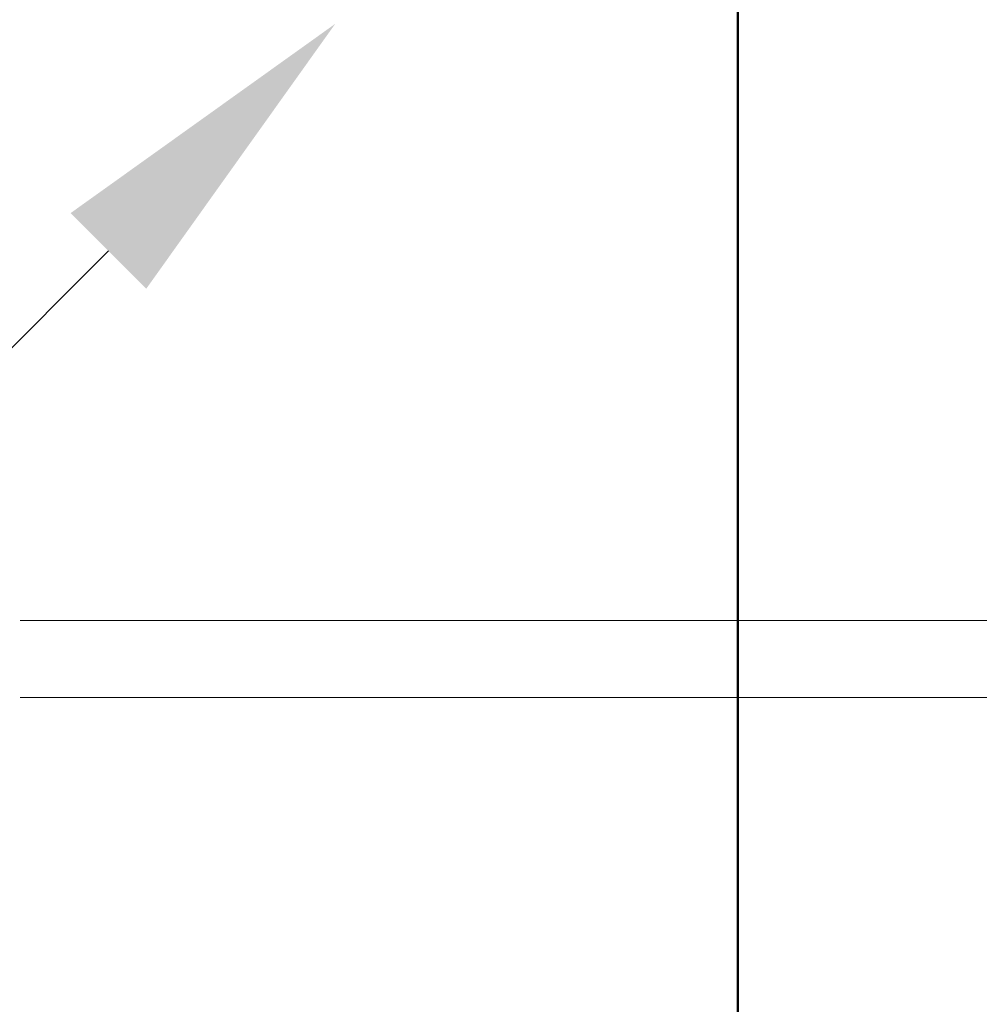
# Model space of a CAD drawing. Header units: millimetres. Extents: x 178516 to 426772, y -178579 to -115871.
# Tile 8 of 256: x 219784 to 220233, y -134257 to -133796. Entities that reach past the tile are written whole.
import ezdxf

# ---------------------------------------------------------------- set-up
doc = ezdxf.new("R2010")
doc.units = ezdxf.units.MM
doc.header["$MEASUREMENT"] = 0
doc.layers.get('0').update_dxf_attribs({"color": 252, "lineweight": 5})
doc.layers.add('HVAC_exhaust_W1', color=7, linetype='Continuous', lineweight=50, true_color=0xd10000)
for name, color, linetype, lineweight in [('HVAC_exhaust_W1.1', 30, 'Continuous', 50), ('IS_wywiew sanitarny', 30, 'Continuous', 50), ('P-SANR-FIXT_Nr_pióra__47', 252, 'Continuous', 5)]:
    doc.layers.add(name, color=color, linetype=linetype, lineweight=lineweight)

# ---------------------------------------------------------------- blocks, each defined once
blk = doc.blocks.new('podkład 20251118')
at = {"layer": 'P-SANR-FIXT_Nr_pióra__47', "color": 252, "linetype": 'Continuous', "lineweight": 5}
for p, q in [((220350.68, -134077.25), (219784.68, -134077.25)), ((220364.68, -134077.25), (219784.68, -134077.25)), ((220350.68, -134077.25), (219784.68, -134077.25)), ((220364.68, -134077.25), (219784.68, -134077.25)), ((219784.68, -134113.25), (220350.68, -134113.25)), ((220364.68, -134113.25), (219784.68, -134113.25)), ((219784.68, -134113.25), (220350.68, -134113.25)), ((220364.68, -134113.25), (219784.68, -134113.25))]:
    blk.add_line(p, q, dxfattribs=at)
blk = doc.blocks.new('A$C083d250a')
at = {"layer": 'HVAC_exhaust_W1.1', "lineweight": 15, "elevation": -20}
blk.add_lwpolyline([(294.04, 294.51), (410.62, 411.28)], dxfattribs=at)
at = {"layer": 'HVAC_exhaust_W1.1'}
blk.add_solid([(276.35, 312.18, -20), (188.06, 188.36, -20), (311.73, 276.85, -20)], dxfattribs=at)
blk = doc.blocks.new('A$C40791640')
at = {"layer": 'HVAC_exhaust_W1', "rotation": 180}
blk.add_blockref('A$C083d250a', (0, 0), dxfattribs=at)

msp = doc.modelspace()

# ---------------------------------------------------------------- linework, layer by layer
at = {"layer": 'IS_wywiew sanitarny'}
msp.add_line((220119.92, -133709.99), (220119.92, -134862.3), dxfattribs=at)

# ---------------------------------------------------------------- block references
msp.add_blockref('podkład 20251118', (0, 0))
at = {"layer": 'HVAC_exhaust_W1.1'}
msp.add_blockref('A$C40791640', (220119.92, -133609.99), dxfattribs=at)

doc.saveas('drawing.dxf')
